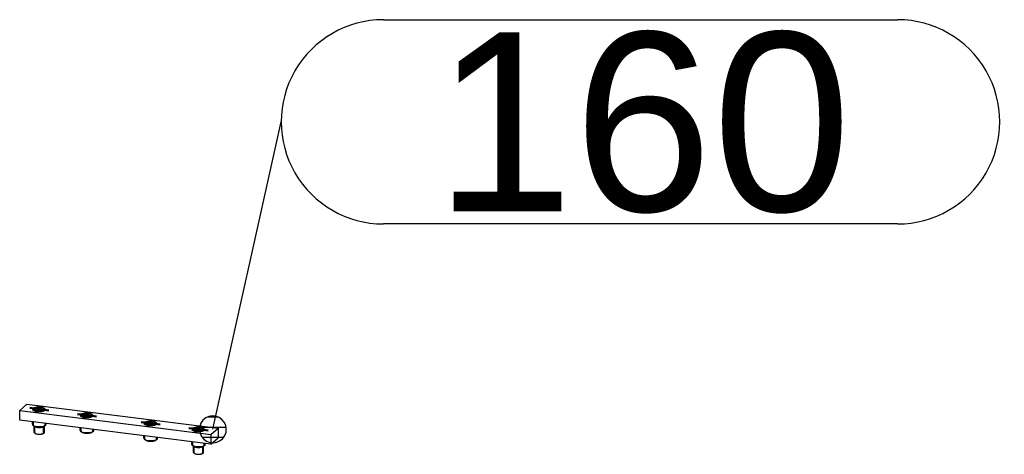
# Model space of a CAD drawing. Header units: millimetres. Extents: x 4464 to 5058, y 2900 to 3320.
# Tile 42 of 110: x 4723 to 4743, y 3003 to 3011. Entities that reach past the tile are written whole.
import ezdxf
from ezdxf.enums import TextEntityAlignment as Align

# ---------------------------------------------------------------- set-up
doc = ezdxf.new("R2010")
doc.units = ezdxf.units.MM
doc.linetypes.add('STRICHPUNKT2', pattern=[18.5, 10, -4, 0.5, -4])
doc.layers.get('0').update_dxf_attribs({"linetype": 'CONTINUOUS'})
for name, color, linetype in [('DIM49', 4, 'CONTINUOUS'), ('LE_RED', 1, 'CONTINUOUS'), ('TXT_ALL', 7, 'CONTINUOUS')]:
    doc.layers.add(name, color=color, linetype=linetype)
doc.layers.add('LE_ALL', color=7, linetype='CONTINUOUS', lineweight=50)
doc.styles.add('ARIAL', font='arial.ttf')

# ---------------------------------------------------------------- blocks, each defined once
blk = doc.blocks.new('SHAPE_06204', base_point=(4727.247, 3003.135))
at = {"layer": 'DIM49', "color": 3}
for p, q in [((4730.586, 3011.156), (4740.649, 3011.156)), ((4727.247, 3003.135), (4728.586, 3009.156)), ((4740.649, 3007.156), (4730.586, 3007.156)), ((4727.359, 3003.372), (4727.138, 3003.372)), ((4727.506, 3003.172), (4726.988, 3003.172)), ((4727.452, 3002.972), (4727.043, 3002.972))]:
    blk.add_line(p, q, dxfattribs=at)
blk.add_lwpolyline([(4727.258, 3002.872), (4727.326, 3002.884), (4727.388, 3002.913), (4727.441, 3002.957), (4727.481, 3003.013), (4727.504, 3003.078), (4727.51, 3003.146), (4727.498, 3003.214), (4727.469, 3003.276), (4727.425, 3003.329), (4727.369, 3003.368), (4727.304, 3003.392), (4727.236, 3003.398), (4727.168, 3003.386), (4727.106, 3003.357), (4727.053, 3003.313), (4727.014, 3003.257), (4726.99, 3003.192), (4726.984, 3003.124), (4726.996, 3003.056), (4727.025, 3002.994), (4727.069, 3002.941), (4727.125, 3002.901), (4727.19, 3002.878)], close=True, dxfattribs=at)
for centre, start_param, end_param in [((4730.586, 3009.156), 1.570796, 4.712389), ((4740.649, 3009.156), 4.712389, 7.853982)]:
    blk.add_ellipse(centre, major_axis=(2, 0), ratio=1, start_param=start_param, end_param=end_param, dxfattribs=at)
at = {"layer": 'TXT_ALL', "style": 'ARIAL'}
blk.add_text('160', height=3.5, dxfattribs=at).set_placement((4731.586, 3009.156), align=Align.MIDDLE_LEFT)
blk = doc.blocks.new('1013-1 0Connector L120 M8 SMALL_05451', base_point=(4723.926, 3003.564))
for p, q in [((4723.465, 3003.505), (4723.607, 3003.63)), ((4723.607, 3003.63), (4727.349, 3003.158)), ((4727.207, 3002.845), (4727.349, 3002.97))]:
    blk.add_line(p, q)
blk.add_lwpolyline([(4727.207, 3003.034), (4727.207, 3002.845), (4723.465, 3003.316), (4723.465, 3003.505), (4727.207, 3003.034), (4727.349, 3003.158), (4727.349, 3002.97)])
at = {"layer": 'LE_RED'}
for centre, start_param, end_param in [((4723.848, 3003.528), 1.209429, 3.141593), ((4723.848, 3003.528), 3.141593, 5.658796), ((4723.848, 3003.528), 0.946407, 1.209429), ((4724.783, 3003.41), 1.209429, 3.141593), ((4724.783, 3003.41), 3.141593, 5.658796), ((4724.783, 3003.41), 0.946407, 1.209429), ((4726.031, 3003.253), 1.209429, 3.141593), ((4726.031, 3003.253), 0.946407, 1.209429), ((4726.031, 3003.253), 3.141593, 5.658796), ((4726.966, 3003.135), 1.209429, 3.141593), ((4726.966, 3003.135), 3.141593, 5.658796), ((4726.966, 3003.135), 0.946407, 1.209429)]:
    blk.add_ellipse(centre, major_axis=(0.133, 0), ratio=0.333333, start_param=start_param, end_param=end_param, dxfattribs=at)
blk.add_blockref('SHAPE_06204', (4727.247, 3003.135))
blk = doc.blocks.new('DIN 13-M8_05453', base_point=(4726.853, 3003.135))
for centre, start_param, end_param in [((4723.848, 3003.528), 0, 3.141593), ((4723.848, 3003.528), 3.141593, 6.283185), ((4724.783, 3003.41), 0, 3.141593), ((4724.783, 3003.41), 3.141593, 6.283185), ((4726.031, 3003.253), 0, 3.141593), ((4726.031, 3003.253), 3.141593, 6.283185), ((4726.966, 3003.135), 0, 3.141593), ((4726.966, 3003.135), 3.141593, 6.283185)]:
    blk.add_ellipse(centre, major_axis=(0.113, 0), ratio=0.333333, start_param=start_param, end_param=end_param)
at = {"layer": 'LE_RED'}
for centre, start_param, end_param in [((4723.848, 3003.528), 1.209429, 3.141593), ((4723.848, 3003.528), 3.141593, 5.658796), ((4723.848, 3003.528), 0.946407, 1.209429), ((4724.783, 3003.41), 1.209429, 3.141593), ((4724.783, 3003.41), 3.141593, 5.658796), ((4724.783, 3003.41), 0.946407, 1.209429), ((4726.031, 3003.253), 1.209429, 3.141593), ((4726.031, 3003.253), 0.946407, 1.209429), ((4726.031, 3003.253), 3.141593, 5.658796), ((4726.966, 3003.135), 1.209429, 3.141593), ((4726.966, 3003.135), 3.141593, 5.658796), ((4726.966, 3003.135), 0.946407, 1.209429)]:
    blk.add_ellipse(centre, major_axis=(0.133, 0), ratio=0.333333, start_param=start_param, end_param=end_param, dxfattribs=at)
blk = doc.blocks.new('DIN 13-M8_05452')
blk.add_blockref('DIN 13-M8_05453', (4726.853, 3003.135))
blk = doc.blocks.new('_05455', base_point=(4726.966, 3003.198))
at = {"layer": 'LE_ALL', "color": 1, "linetype": 'STRICHPUNKT2'}
for p, q in [((4723.848, 3003.528), (4723.777, 3003.466)), ((4723.848, 3003.528), (4723.919, 3003.59)), ((4723.848, 3003.528), (4724.035, 3003.504)), ((4724.783, 3003.41), (4724.854, 3003.473)), ((4724.783, 3003.41), (4724.713, 3003.348)), ((4724.783, 3003.41), (4724.97, 3003.387)), ((4726.031, 3003.253), (4726.101, 3003.315)), ((4726.031, 3003.253), (4725.96, 3003.191)), ((4726.031, 3003.253), (4726.218, 3003.229)), ((4726.966, 3003.135), (4726.895, 3003.073)), ((4726.966, 3003.135), (4727.037, 3003.198)), ((4726.966, 3003.135), (4727.153, 3003.112))]:
    blk.add_line(p, q, dxfattribs=at)
for points in [[(4723.848, 3003.591), (4723.848, 3003.528), (4723.661, 3003.552)], [(4724.783, 3003.473), (4724.783, 3003.41), (4724.596, 3003.434)], [(4726.031, 3003.316), (4726.031, 3003.253), (4725.843, 3003.277)], [(4726.966, 3003.198), (4726.966, 3003.135), (4726.779, 3003.159)]]:
    blk.add_lwpolyline(points, dxfattribs=at)
blk = doc.blocks.new('_05454')
blk.add_blockref('_05455', (4726.966, 3003.198))
blk = doc.blocks.new('1013-1 0Connector L120 M8 SMALL_05450')
for name, p in [('1013-1 0Connector L120 M8 SMALL_05451', (4723.926, 3003.564)), ('_05454', (0, 0)), ('DIN 13-M8_05452', (0, 0))]:
    blk.add_blockref(name, p)
blk = doc.blocks.new('Stelschroef (DIN 913 - ISO 4026)-M8x10_05458', base_point=(4723.742, 3003.2))
blk.add_line((4723.742, 3003.521), (4723.762, 3003.539))
blk.add_lwpolyline([(4723.954, 3003.521), (4723.934, 3003.539)])
for start_param, end_param in [(2.780226, 6.644552), (0.361367, 2.780226)]:
    blk.add_ellipse((4723.848, 3003.528), major_axis=(0.0917, 0), ratio=0.333333, start_param=start_param, end_param=end_param)
at = {"layer": 'LE_RED'}
blk.add_ellipse((4723.848, 3003.214), major_axis=(0.113, 0), ratio=0.333333, start_param=3.50296, end_param=5.658796, dxfattribs=at)
blk = doc.blocks.new('GEWINDE_05460', base_point=(4723.715, 3003.233))
for p, q in [((4723.715, 3003.233), (4723.715, 3003.285)), ((4723.723, 3003.217), (4723.742, 3003.2)), ((4723.973, 3003.217), (4723.954, 3003.2)), ((4723.981, 3003.233), (4723.981, 3003.251))]:
    blk.add_line(p, q)
for start_param, end_param in [(3.141593, 3.50296), (3.50296, 5.921818), (5.921818, 6.283185)]:
    blk.add_ellipse((4723.848, 3003.233), major_axis=(0.133, 0), ratio=0.333333, start_param=start_param, end_param=end_param)
at = {"layer": 'LE_RED'}
for p, q in [((4723.735, 3003.214), (4723.735, 3003.282)), ((4723.961, 3003.214), (4723.961, 3003.254))]:
    blk.add_line(p, q, dxfattribs=at)
for start_param, end_param in [(3.141593, 3.50296), (3.50296, 5.658796)]:
    blk.add_ellipse((4723.848, 3003.214), major_axis=(0.113, 0), ratio=0.333333, start_param=start_param, end_param=end_param, dxfattribs=at)
blk = doc.blocks.new('GEWINDE_05459')
blk.add_blockref('GEWINDE_05460', (4723.715, 3003.233))
blk = doc.blocks.new('Stelschroef (DIN 913 - ISO 4026)-M8x10_05457')
for name, p in [('Stelschroef (DIN 913 - ISO 4026)-M8x10_05458', (4723.742, 3003.2)), ('GEWINDE_05459', (0, 0))]:
    blk.add_blockref(name, p)
blk = doc.blocks.new('Stelschroef (DIN 913 - ISO 4026)-M8x10_05462', base_point=(4724.677, 3003.083))
blk.add_line((4724.677, 3003.403), (4724.698, 3003.421))
blk.add_lwpolyline([(4724.889, 3003.403), (4724.869, 3003.421)])
for start_param, end_param in [(2.780226, 6.644552), (0.361367, 2.780226)]:
    blk.add_ellipse((4724.783, 3003.41), major_axis=(0.0917, 0), ratio=0.333333, start_param=start_param, end_param=end_param)
at = {"layer": 'LE_RED'}
blk.add_ellipse((4724.783, 3003.096), major_axis=(0.113, 0), ratio=0.333333, start_param=3.50296, end_param=5.658796, dxfattribs=at)
blk = doc.blocks.new('GEWINDE_05464', base_point=(4724.65, 3003.115))
for p, q in [((4724.65, 3003.115), (4724.65, 3003.167)), ((4724.659, 3003.099), (4724.677, 3003.083)), ((4724.908, 3003.099), (4724.889, 3003.083)), ((4724.917, 3003.115), (4724.917, 3003.134))]:
    blk.add_line(p, q)
for start_param, end_param in [(3.141593, 3.50296), (3.50296, 5.921818), (5.921818, 6.283185)]:
    blk.add_ellipse((4724.783, 3003.115), major_axis=(0.133, 0), ratio=0.333333, start_param=start_param, end_param=end_param)
at = {"layer": 'LE_RED'}
for p, q in [((4724.67, 3003.096), (4724.67, 3003.165)), ((4724.897, 3003.096), (4724.897, 3003.136))]:
    blk.add_line(p, q, dxfattribs=at)
for start_param, end_param in [(3.141593, 3.50296), (3.50296, 5.658796)]:
    blk.add_ellipse((4724.783, 3003.096), major_axis=(0.113, 0), ratio=0.333333, start_param=start_param, end_param=end_param, dxfattribs=at)
blk = doc.blocks.new('GEWINDE_05463')
blk.add_blockref('GEWINDE_05464', (4724.65, 3003.115))
blk = doc.blocks.new('Stelschroef (DIN 913 - ISO 4026)-M8x10_05461')
for name, p in [('Stelschroef (DIN 913 - ISO 4026)-M8x10_05462', (4724.677, 3003.083)), ('GEWINDE_05463', (0, 0))]:
    blk.add_blockref(name, p)
blk = doc.blocks.new('Stelschroef (DIN 913 - ISO 4026)-M8x10_05466', base_point=(4725.925, 3002.925))
blk.add_line((4725.925, 3003.246), (4725.945, 3003.264))
blk.add_lwpolyline([(4726.137, 3003.246), (4726.116, 3003.264)])
for start_param, end_param in [(0.361367, 2.780226), (2.780226, 6.644552)]:
    blk.add_ellipse((4726.031, 3003.253), major_axis=(0.0917, 0), ratio=0.333333, start_param=start_param, end_param=end_param)
at = {"layer": 'LE_RED'}
blk.add_ellipse((4726.031, 3002.939), major_axis=(0.113, 0), ratio=0.333333, start_param=3.50296, end_param=5.658796, dxfattribs=at)
blk = doc.blocks.new('GEWINDE_05468', base_point=(4725.897, 3002.958))
for p, q in [((4725.897, 3002.958), (4725.897, 3003.01)), ((4725.906, 3002.942), (4725.925, 3002.925)), ((4726.155, 3002.942), (4726.137, 3002.925)), ((4726.164, 3002.958), (4726.164, 3002.976))]:
    blk.add_line(p, q)
for start_param, end_param in [(3.141593, 3.50296), (3.50296, 5.921818), (5.921818, 6.283185)]:
    blk.add_ellipse((4726.031, 3002.958), major_axis=(0.133, 0), ratio=0.333333, start_param=start_param, end_param=end_param)
at = {"layer": 'LE_RED'}
for p, q in [((4725.917, 3002.939), (4725.917, 3003.007)), ((4726.144, 3002.939), (4726.144, 3002.979))]:
    blk.add_line(p, q, dxfattribs=at)
for start_param, end_param in [(3.141593, 3.50296), (3.50296, 5.658796)]:
    blk.add_ellipse((4726.031, 3002.939), major_axis=(0.113, 0), ratio=0.333333, start_param=start_param, end_param=end_param, dxfattribs=at)
blk = doc.blocks.new('GEWINDE_05467')
blk.add_blockref('GEWINDE_05468', (4725.897, 3002.958))
blk = doc.blocks.new('Stelschroef (DIN 913 - ISO 4026)-M8x10_05465')
for name, p in [('Stelschroef (DIN 913 - ISO 4026)-M8x10_05466', (4725.925, 3002.925)), ('GEWINDE_05467', (0, 0))]:
    blk.add_blockref(name, p)
blk = doc.blocks.new('Stelschroef (DIN 913 - ISO 4026)-M8x10_05470', base_point=(4726.86, 3002.808))
blk.add_line((4726.86, 3003.128), (4726.88, 3003.146))
blk.add_lwpolyline([(4727.072, 3003.128), (4727.052, 3003.146)])
for start_param, end_param in [(2.780226, 6.644552), (0.361367, 2.780226)]:
    blk.add_ellipse((4726.966, 3003.135), major_axis=(0.0917, 0), ratio=0.333333, start_param=start_param, end_param=end_param)
at = {"layer": 'LE_RED'}
blk.add_ellipse((4726.966, 3002.821), major_axis=(0.113, 0), ratio=0.333333, start_param=3.50296, end_param=5.658796, dxfattribs=at)
blk = doc.blocks.new('GEWINDE_05472', base_point=(4726.833, 3002.84))
for p, q in [((4726.833, 3002.84), (4726.833, 3002.892)), ((4726.841, 3002.824), (4726.86, 3002.808)), ((4727.091, 3002.824), (4727.072, 3002.808)), ((4727.099, 3002.84), (4727.099, 3002.859))]:
    blk.add_line(p, q)
for start_param, end_param in [(3.141593, 3.50296), (3.50296, 5.921818), (5.921818, 6.283185)]:
    blk.add_ellipse((4726.966, 3002.84), major_axis=(0.133, 0), ratio=0.333333, start_param=start_param, end_param=end_param)
at = {"layer": 'LE_RED'}
for p, q in [((4726.853, 3002.821), (4726.853, 3002.89)), ((4727.079, 3002.821), (4727.079, 3002.861))]:
    blk.add_line(p, q, dxfattribs=at)
for start_param, end_param in [(3.141593, 3.50296), (3.50296, 5.658796)]:
    blk.add_ellipse((4726.966, 3002.821), major_axis=(0.113, 0), ratio=0.333333, start_param=start_param, end_param=end_param, dxfattribs=at)
blk = doc.blocks.new('GEWINDE_05471')
blk.add_blockref('GEWINDE_05472', (4726.833, 3002.84))
blk = doc.blocks.new('Stelschroef (DIN 913 - ISO 4026)-M8x10_05469')
for name, p in [('Stelschroef (DIN 913 - ISO 4026)-M8x10_05470', (4726.86, 3002.808)), ('GEWINDE_05471', (0, 0))]:
    blk.add_blockref(name, p)
blk = doc.blocks.new('Montage koppelstrip_05456')
for name in ['Stelschroef (DIN 913 - ISO 4026)-M8x10_05457', 'Stelschroef (DIN 913 - ISO 4026)-M8x10_05461', 'Stelschroef (DIN 913 - ISO 4026)-M8x10_05465', 'Stelschroef (DIN 913 - ISO 4026)-M8x10_05469']:
    blk.add_blockref(name, (0, 0))
blk = doc.blocks.new('Stelschroef (DIN 913 - ISO 4026)-M6x5_05475', base_point=(4723.782, 3003.048))
at = {"layer": 'LE_RED'}
blk.add_ellipse((4723.848, 3003.065), major_axis=(0.0833, 0), ratio=0.333333, start_param=3.800651, end_param=5.658796, dxfattribs=at)
blk = doc.blocks.new('GEWINDE_05477', base_point=(4723.94, 3003.192))
for p, q in [((4723.748, 3003.074), (4723.748, 3003.196)), ((4723.948, 3003.074), (4723.948, 3003.196)), ((4723.769, 3003.054), (4723.782, 3003.048)), ((4723.927, 3003.054), (4723.914, 3003.048))]:
    blk.add_line(p, q)
for centre, start_param, end_param in [((4723.848, 3003.204), 3.507364, 5.888394), ((4723.848, 3003.074), 3.141593, 3.800651), ((4723.848, 3003.074), 3.800651, 5.624127), ((4723.848, 3003.074), 5.624127, 6.283185)]:
    blk.add_ellipse(centre, major_axis=(0.1, 0), ratio=0.333333, start_param=start_param, end_param=end_param)
at = {"layer": 'LE_RED'}
for p, q in [((4723.764, 3003.065), (4723.764, 3003.188)), ((4723.931, 3003.065), (4723.931, 3003.188))]:
    blk.add_line(p, q, dxfattribs=at)
for start_param, end_param in [(3.141593, 3.800651), (3.800651, 5.624127)]:
    blk.add_ellipse((4723.848, 3003.065), major_axis=(0.0833, 0), ratio=0.333333, start_param=start_param, end_param=end_param, dxfattribs=at)
blk = doc.blocks.new('GEWINDE_05476')
blk.add_blockref('GEWINDE_05477', (4723.94, 3003.192))
blk = doc.blocks.new('Stelschroef (DIN 913 - ISO 4026)-M6x5_05474')
for name, p in [('GEWINDE_05476', (0, 0)), ('Stelschroef (DIN 913 - ISO 4026)-M6x5_05475', (4723.782, 3003.048))]:
    blk.add_blockref(name, p)
blk = doc.blocks.new('Stelschroef (DIN 913 - ISO 4026)-M6x5_05479', base_point=(4726.9, 3002.656))
at = {"layer": 'LE_RED'}
blk.add_ellipse((4726.966, 3002.673), major_axis=(0.0833, 0), ratio=0.333333, start_param=3.800651, end_param=5.658796, dxfattribs=at)
blk = doc.blocks.new('GEWINDE_05481', base_point=(4727.058, 3002.799))
for p, q in [((4726.866, 3002.682), (4726.866, 3002.803)), ((4727.066, 3002.682), (4727.066, 3002.803)), ((4726.887, 3002.661), (4726.9, 3002.656)), ((4727.045, 3002.661), (4727.032, 3002.656))]:
    blk.add_line(p, q)
for centre, start_param, end_param in [((4726.966, 3002.812), 3.507364, 5.888394), ((4726.966, 3002.682), 3.141593, 3.800651), ((4726.966, 3002.682), 3.800651, 5.624127), ((4726.966, 3002.682), 5.624127, 6.283185)]:
    blk.add_ellipse(centre, major_axis=(0.1, 0), ratio=0.333333, start_param=start_param, end_param=end_param)
at = {"layer": 'LE_RED'}
for p, q in [((4726.882, 3002.673), (4726.882, 3002.795)), ((4727.049, 3002.673), (4727.049, 3002.795))]:
    blk.add_line(p, q, dxfattribs=at)
for start_param, end_param in [(3.141593, 3.800651), (3.800651, 5.624127)]:
    blk.add_ellipse((4726.966, 3002.673), major_axis=(0.0833, 0), ratio=0.333333, start_param=start_param, end_param=end_param, dxfattribs=at)
blk = doc.blocks.new('GEWINDE_05480')
blk.add_blockref('GEWINDE_05481', (4727.058, 3002.799))
blk = doc.blocks.new('Stelschroef (DIN 913 - ISO 4026)-M6x5_05478')
for name, p in [('GEWINDE_05480', (0, 0)), ('Stelschroef (DIN 913 - ISO 4026)-M6x5_05479', (4726.9, 3002.656))]:
    blk.add_blockref(name, p)
blk = doc.blocks.new('Montage overzetbuis_05473')
for name in ['Stelschroef (DIN 913 - ISO 4026)-M6x5_05474', 'Stelschroef (DIN 913 - ISO 4026)-M6x5_05478']:
    blk.add_blockref(name, (0, 0))
blk = doc.blocks.new('Koppeling handregel_05449')
for name in ['1013-1 0Connector L120 M8 SMALL_05450', 'Montage koppelstrip_05456', 'Montage overzetbuis_05473']:
    blk.add_blockref(name, (0, 0))
blk = doc.blocks.new('Losse delen_05316')
blk.add_blockref('Koppeling handregel_05449', (0, 0))
blk = doc.blocks.new('_A3D0207_02745')
blk.add_blockref('Losse delen_05316', (0, 0))
blk = doc.blocks.new('_ANS0207_02744')
blk.add_blockref('_A3D0207_02745', (0, 0))

msp = doc.modelspace()

# ---------------------------------------------------------------- block references
msp.add_blockref('_ANS0207_02744', (0, 0))

doc.saveas('drawing.dxf')
